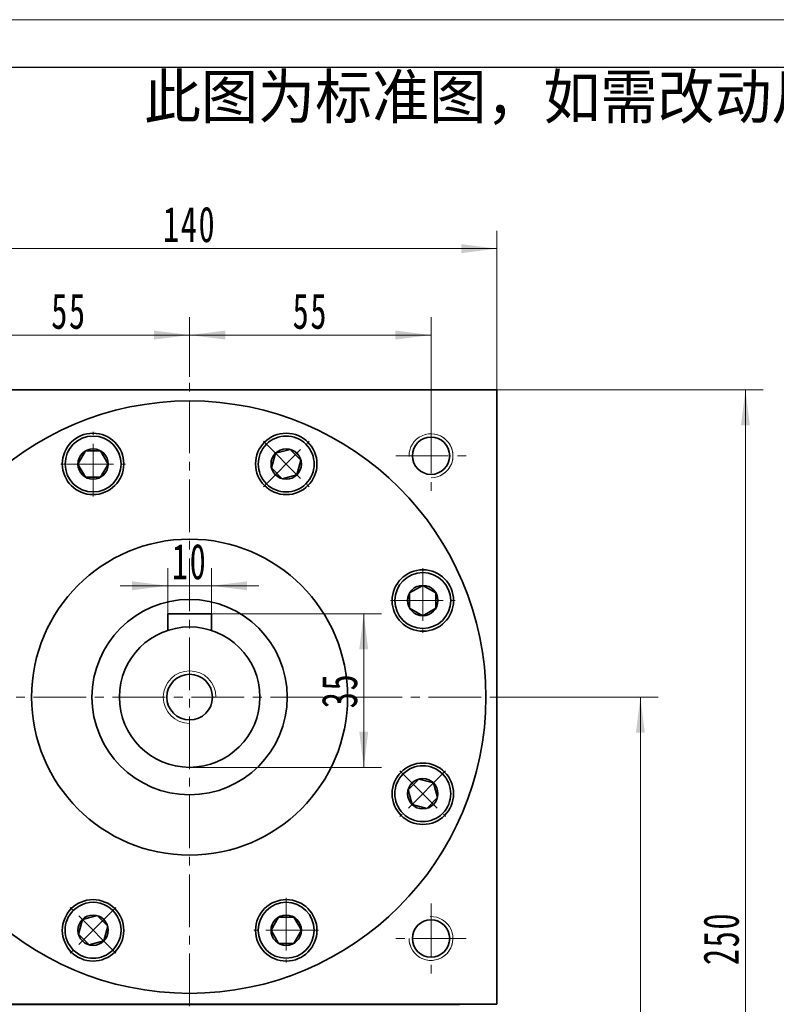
# Model space of a CAD drawing. Header units: millimetres. Extents: x 1481 to 2401, y 182 to 829.
# Tile 6 of 7: x 2071 to 2243, y 604 to 829. Entities that reach past the tile are written whole.
import ezdxf

# ---------------------------------------------------------------- set-up
doc = ezdxf.new("R2010")
doc.units = ezdxf.units.MM
doc.set_wipeout_variables(frame=1)
doc.linetypes.add('点画线', pattern=[18, 12, -2, 2, -2])
doc.layers.get('0').update_dxf_attribs({"lineweight": 35})
doc.layers.add('6文字层', color=3, linetype='Continuous')
for name, color, linetype, lineweight in [('中心线层', 1, '点画线', 18), ('图框_外框线', 7, 'Continuous', 18), ('尺寸线层', 3, 'Continuous', 18), ('粗实线', 7, 'Continuous', 50), ('粗实线层', 7, 'Continuous', 35)]:
    doc.layers.add(name, color=color, linetype=linetype, lineweight=lineweight)
doc.styles.add('标准', font='txt', dxfattribs={"width": 0.667})
doc.dimstyles.new('a4-1-1.5', dxfattribs={"dimtxt": 4.5, "dimasz": 4.5, "dimexe": 2.25, "dimexo": 0, "dimgap": 0.75, "dimtad": 1, "dimdec": 3, "dimdsep": 46, "dimtxsty": '标准', "dimblk": '_CAXARROW', "dimcen": 0, "dimdle": 6, "dimazin": 2, "dimtfac": 0.707107, "dimtdec": 3, "dimtix": 1, "dimtmove": 2, "dimatfit": 3, "dimfxl": 0, "dimfrac": 2, "dimtolj": 1, "dimtzin": 0, "dimarcsym": 0})

# ---------------------------------------------------------------- blocks, each defined once
blk = doc.blocks.new('*X13')
at = {"layer": '尺寸线层', "linetype": 'Continuous'}
for points in [[(2039.37, 776.59), (2047.47, 777.6), (2047.47, 775.57)], [(2179.37, 776.59), (2171.27, 777.6), (2171.27, 775.57)]]:
    blk.add_hatch(color=0, dxfattribs=at).paths.add_polyline_path(points, flags=0)
at = {"layer": '尺寸线层', "color": 0, "linetype": 'Continuous'}
for p, q in [((2039.37, 744.39), (2039.37, 780.64)), ((2179.37, 744.39), (2179.37, 780.64)), ((2039.37, 776.59), (2179.37, 776.59))]:
    blk.add_line(p, q, dxfattribs=at)
at = {"layer": '尺寸线层', "color": 0, "insert": (2109.37, 782.07), "char_height": 8.1, "width": 24.1458, "attachment_point": 5, "line_spacing_factor": 1.15057, "style": '标准'}
blk.add_mtext('\\T1.1;140', dxfattribs=at)
blk = doc.blocks.new('_CAXARROW')
blk.add_hatch(color=0).paths.add_polyline_path([(0, 0), (-1, 0.125), (-1, -0.125)], flags=0)
blk = doc.blocks.new('*X14')
at = {"layer": '尺寸线层', "linetype": 'Continuous'}
for points in [[(2054.37, 756.9), (2062.47, 755.88), (2062.47, 757.91)], [(2109.37, 756.9), (2101.27, 755.88), (2101.27, 757.91)]]:
    blk.add_hatch(color=0, dxfattribs=at).paths.add_polyline_path(points, flags=0)
at = {"layer": '尺寸线层', "color": 0, "linetype": 'Continuous'}
for p, q in [((2054.37, 737.39), (2054.37, 760.95)), ((2109.37, 747.39), (2109.37, 760.95)), ((2109.37, 756.9), (2054.37, 756.9))]:
    blk.add_line(p, q, dxfattribs=at)
at = {"layer": '尺寸线层', "color": 0, "insert": (2081.87, 762.31), "char_height": 8.1, "width": 16.2237, "attachment_point": 5, "line_spacing_factor": 1.15057, "style": '标准'}
blk.add_mtext('\\T1.1;55', dxfattribs=at)
blk = doc.blocks.new('*X15')
at = {"layer": '尺寸线层', "linetype": 'Continuous'}
for points in [[(2109.37, 756.9), (2117.47, 757.91), (2117.47, 755.88)], [(2164.37, 756.9), (2156.27, 757.91), (2156.27, 755.88)]]:
    blk.add_hatch(color=0, dxfattribs=at).paths.add_polyline_path(points, flags=0)
at = {"layer": '尺寸线层', "color": 0, "linetype": 'Continuous'}
for p, q in [((2109.37, 747.39), (2109.37, 760.95)), ((2164.37, 737.39), (2164.37, 760.95)), ((2109.37, 756.9), (2164.37, 756.9))]:
    blk.add_line(p, q, dxfattribs=at)
at = {"layer": '尺寸线层', "color": 0, "insert": (2136.87, 762.31), "char_height": 8.1, "width": 16.2237, "attachment_point": 5, "line_spacing_factor": 1.15057, "style": '标准'}
blk.add_mtext('\\T1.1;55', dxfattribs=at)
blk = doc.blocks.new('*X19')
at = {"layer": '尺寸线层', "linetype": 'Continuous'}
for points in [[(2212.08, 674.39), (2213.09, 666.29), (2211.06, 666.29)], [(2212.08, 494.39), (2213.09, 502.49), (2211.06, 502.49)]]:
    blk.add_hatch(color=0, dxfattribs=at).paths.add_polyline_path(points, flags=0)
at = {"layer": '尺寸线层', "color": 0, "linetype": 'Continuous'}
for p, q in [((2178.12, 674.39), (2216.13, 674.39)), ((2212.08, 674.39), (2212.08, 494.39)), ((2123.37, 494.39), (2216.13, 494.39))]:
    blk.add_line(p, q, dxfattribs=at)
at = {"layer": '尺寸线层', "color": 0, "insert": (2206.59, 584.39), "char_height": 8.1, "width": 24.1458, "attachment_point": 5, "rotation": 90, "line_spacing_factor": 1.15057, "style": '标准'}
blk.add_mtext('\\T1.1;180', dxfattribs=at)
blk = doc.blocks.new('*X20')
at = {"layer": '尺寸线层', "linetype": 'Continuous'}
for points in [[(2236.01, 744.39), (2234.99, 736.29), (2237.02, 736.29)], [(2236.01, 494.39), (2234.99, 502.49), (2237.02, 502.49)]]:
    blk.add_hatch(color=0, dxfattribs=at).paths.add_polyline_path(points, flags=0)
at = {"layer": '尺寸线层', "color": 0, "linetype": 'Continuous'}
for p, q in [((2179.37, 744.39), (2240.06, 744.39)), ((2236.01, 494.39), (2236.01, 744.39)), ((2123.37, 494.39), (2240.06, 494.39))]:
    blk.add_line(p, q, dxfattribs=at)
at = {"layer": '尺寸线层', "color": 0, "insert": (2230.52, 619.39), "char_height": 8.1, "width": 25.3482, "attachment_point": 5, "rotation": 90, "line_spacing_factor": 1.15057, "style": '标准'}
blk.add_mtext('\\T1.1;250', dxfattribs=at)
blk = doc.blocks.new('*X21')
at = {"layer": '中心线层', "linetype": '点画线', "lineweight": 18}
for p, q in [((0, -7.37), (0, 7.37)), ((-7.37, 0), (7.37, 0))]:
    blk.add_line(p, q, dxfattribs=at)
at = {"layer": '粗实线层'}
for p, q in [((-3.46, 0), (-1.73, 3)), ((-1.73, 3), (1.73, 3)), ((3.46, 0), (1.73, 3)), ((3.46, 0), (1.73, 3)), ((-3.46, 0), (-1.73, -3)), ((3.46, 0), (1.73, -3)), ((-1.73, -3), (1.73, -3))]:
    blk.add_line(p, q, dxfattribs=at)
blk.add_circle((0, 0), 3.46, dxfattribs=at)
for start, end in [(0, 180), (180, 360)]:
    blk.add_arc((0, 0), 6.37, start, end, dxfattribs=at)
blk = doc.blocks.new('*X29')
at = {"layer": '尺寸线层', "linetype": 'Continuous'}
for points in [[(2149.04, 693.39), (2150.05, 685.29), (2148.03, 685.29)], [(2149.04, 658.39), (2150.05, 666.49), (2148.03, 666.49)]]:
    blk.add_hatch(color=0, dxfattribs=at).paths.add_polyline_path(points, flags=0)
at = {"layer": '尺寸线层', "color": 0, "linetype": 'Continuous'}
for p, q in [((2114.37, 693.39), (2153.09, 693.39)), ((2149.04, 693.39), (2149.04, 658.39)), ((2109.37, 658.39), (2153.09, 658.39))]:
    blk.add_line(p, q, dxfattribs=at)
at = {"layer": '尺寸线层', "color": 0, "insert": (2143.56, 675.89), "char_height": 8.1, "width": 16.2155, "attachment_point": 5, "rotation": 90, "line_spacing_factor": 1.15057, "style": '标准'}
blk.add_mtext('\\T1.1;35', dxfattribs=at)
blk = doc.blocks.new('*X30')
at = {"layer": '尺寸线层', "linetype": 'Continuous'}
for points in [[(2104.37, 699.76), (2096.27, 698.75), (2096.27, 700.77)], [(2114.37, 699.76), (2122.47, 698.75), (2122.47, 700.77)]]:
    blk.add_hatch(color=0, dxfattribs=at).paths.add_polyline_path(points, flags=0)
at = {"layer": '尺寸线层', "color": 0, "linetype": 'Continuous'}
for p, q in [((2104.37, 693.39), (2104.37, 703.81)), ((2114.37, 693.39), (2114.37, 703.81)), ((2125.17, 699.76), (2093.57, 699.76))]:
    blk.add_line(p, q, dxfattribs=at)
at = {"layer": '尺寸线层', "color": 0, "insert": (2109.37, 705.24), "char_height": 8.1, "width": 16.2, "attachment_point": 5, "line_spacing_factor": 1.15057, "style": '标准'}
blk.add_mtext('\\T1.1;10', dxfattribs=at)
blk = doc.blocks.new('提示字样')
at = {"layer": '6文字层', "insert": (1.21, 11.52), "char_height": 10, "width": 317.6795, "attachment_point": 1}
blk.add_mtext('{\\C1;此图为标准图，如需改动尺寸请联系销售经理。}', dxfattribs=at)

msp = doc.modelspace()

# ---------------------------------------------------------------- linework, layer by layer
at = {"color": 7, "linetype": 'Continuous', "lineweight": 0}
for centre, start, end in [((2164.3672, 729.3892), 270, 105), ((2164.3672, 619.3892), 180, 15)]:
    msp.add_arc(centre, 5, start, end, dxfattribs=at)
at = {"layer": '中心线层'}
for p, q in [((2109.3672, 495.9997), (2109.3672, 747.3892)), ((2164.3672, 737.3892), (2164.3672, 721.3892)), ((2156.3672, 729.3892), (2172.3672, 729.3892)), ((2037.8012, 674.3892), (2178.1172, 674.3892)), ((2164.3672, 627.3892), (2164.3672, 611.3892)), ((2172.3672, 619.3892), (2156.3672, 619.3892))]:
    msp.add_line(p, q, dxfattribs=at)
at = {"layer": '粗实线', "color": 0, "lineweight": 40}
msp.add_line((2042.2352, 604.3892), (2170.8672, 604.3892), dxfattribs=at)
at = {"layer": '粗实线层'}
for p, q in [((2039.3672, 744.3892), (2179.3672, 744.3892)), ((2179.3672, 604.3892), (2179.3672, 744.3892)), ((2114.3672, 693.3892), (2104.3672, 693.3892)), ((2104.3672, 693.3892), (2104.3672, 689.5879)), ((2114.3672, 693.3892), (2114.3672, 689.5879))]:
    msp.add_line(p, q, dxfattribs=at)
msp.add_lwpolyline([(2179.3672, 604.3892), (2039.3672, 604.3892)], dxfattribs=at)
for centre, radius in [((2087.3539, 727.534), 7), ((2131.3805, 727.534), 7), ((2164.3672, 729.3892), 4.25), ((2109.3672, 674.3892), 36), ((2162.512, 696.4025), 7), ((2109.3672, 674.3892), 22.25), ((2109.3672, 674.3892), 16), ((2109.3672, 674.3892), 5.2), ((2162.512, 652.3759), 7), ((2087.3539, 621.2444), 7), ((2131.3805, 621.2444), 7), ((2164.3672, 619.3892), 4.25)]:
    msp.add_circle(centre, radius, dxfattribs=at)
at = {"layer": '粗实线层', "lineweight": 18}
for centre, radius, start, end in [((2164.3672, 729.3892), 5, 270, 181.923165), ((2109.3672, 674.3892), 6, 0, 270), ((2164.3672, 619.3892), 5, 180, 91.923165)]:
    msp.add_arc(centre, radius, start, end, dxfattribs=at)

# ---------------------------------------------------------------- block references
at = {"layer": '粗实线层'}
msp.add_blockref('提示字样', (2097.7458, 804.7013), dxfattribs=at)

# ---------------------------------------------------------------- dimensions: what is measured, and where the dimension line sits
at = {"layer": '尺寸线层'}
for base, p1, p2, picture, middle in [((2179.3672, 776.5852), (2039.3672, 744.3892), (2179.3672, 744.3892), '*X13', (2109.3672, 782.0685)), ((2054.3672, 756.8959), (2109.3672, 747.3892), (2054.3672, 737.3892), '*X14', (2081.8672, 762.3114)), ((2164.3672, 756.8959), (2109.3672, 747.3892), (2164.3672, 737.3892), '*X15', (2136.8672, 762.3114)), ((2104.3672, 699.758), (2114.3672, 693.3892), (2104.3672, 693.3892), '*X30', (2109.3672, 705.2413))]:
    dim = msp.add_linear_dim(base=base, p1=p1, p2=p2, dimstyle='a4-1-1.5', override={"dimsah": 1, "dimtfill": 1, "dimtzin": 0}, dxfattribs=at)
    dim.commit()
    dim.dimension.update_dxf_attribs({"geometry": picture, "text_midpoint": middle})
for base, p1, p2, angle, picture, middle in [((2236.0058, 744.3892), (2123.3743, 494.3892), (2179.3672, 744.3892), 90, '*X20', (2230.5225, 619.3892)), ((2149.0388, 658.3892), (2114.3672, 693.3892), (2109.3672, 658.3892), 270, '*X29', (2143.5554, 675.8892)), ((2212.0768, 494.3892), (2178.1172, 674.3892), (2123.3672, 494.3892), 270, '*X19', (2206.5935, 584.3892))]:
    dim = msp.add_linear_dim(base=base, p1=p1, p2=p2, angle=angle, dimstyle='a4-1-1.5', override={"dimsah": 1, "dimtfill": 1, "dimtzin": 0}, dxfattribs=at)
    dim.commit()
    dim.dimension.update_dxf_attribs({"geometry": picture, "text_midpoint": middle})

# ---------------------------------------------------------------- next in the draw order: wipeouts: each hides what was drawn before it
msp.add_wipeout([(2093.7279, 727.5123), (2093.7278, 727.5461), (2093.7275, 727.5799), (2093.7271, 727.6137), (2093.7265, 727.6475), (2093.7257, 727.6813), (2093.7247, 727.7151), (2093.7235, 727.7489), (2093.7221, 727.7827), (2093.7206, 727.8165), (2093.7189, 727.8502), (2093.717, 727.884), (2093.715, 727.9178), (2093.7127, 727.9515), (2093.7103, 727.9852), (2093.7077, 728.0189), (2093.7049, 728.0526), (2093.702, 728.0863), (2093.6988, 728.12), (2093.6955, 728.1536), (2093.692, 728.1873), (2093.6883, 728.2209), (2093.6845, 728.2545), (2093.6804, 728.2881), (2093.6762, 728.3216), (2093.6718, 728.3551), (2093.6673, 728.3886), (2093.6625, 728.4221), (2093.6576, 728.4556), (2093.6525, 728.489), (2093.6472, 728.5224), (2093.6472, 728.5224), (2093.5928, 728.8168), (2093.5245, 729.1084), (2093.4426, 729.3964), (2093.3473, 729.6802), (2093.2387, 729.9593), (2093.1171, 730.2329), (2092.9828, 730.5005), (2092.8361, 730.7615), (2092.6772, 731.0153), (2092.5066, 731.2614), (2092.3245, 731.4992), (2092.1315, 731.7281), (2091.928, 731.9477), (2091.7143, 732.1575), (2091.4911, 732.357), (2091.2587, 732.5458), (2091.0176, 732.7234), (2090.7685, 732.8895), (2090.5118, 733.0438), (2090.2482, 733.1857), (2089.9782, 733.3151), (2089.7024, 733.4317), (2089.4214, 733.5352), (2089.1359, 733.6253), (2088.8464, 733.702), (2088.5537, 733.7649), (2088.2583, 733.814), (2087.9609, 733.8491), (2087.6622, 733.8702), (2087.3629, 733.8773), (2087.3629, 733.8773), (2087.0636, 733.8702), (2086.7649, 733.8491), (2086.4675, 733.814), (2086.1721, 733.7649), (2085.8794, 733.702), (2085.5899, 733.6253), (2085.3044, 733.5352), (2085.0234, 733.4317), (2084.7476, 733.3151), (2084.4776, 733.1857), (2084.214, 733.0438), (2083.9573, 732.8895), (2083.7082, 732.7234), (2083.4671, 732.5458), (2083.2347, 732.357), (2083.0114, 732.1575), (2082.7978, 731.9477), (2082.5942, 731.7281), (2082.4013, 731.4992), (2082.2192, 731.2614), (2082.0486, 731.0153), (2081.8897, 730.7615), (2081.743, 730.5005), (2081.6087, 730.2329), (2081.4871, 729.9593), (2081.3785, 729.6802), (2081.2832, 729.3964), (2081.2013, 729.1084), (2081.133, 728.8168), (2081.0786, 728.5224), (2081.0786, 728.5224), (2081.0733, 728.489), (2081.0682, 728.4556), (2081.0633, 728.4221), (2081.0585, 728.3886), (2081.054, 728.3551), (2081.0496, 728.3216), (2081.0454, 728.2881), (2081.0413, 728.2545), (2081.0375, 728.2209), (2081.0338, 728.1873), (2081.0303, 728.1536), (2081.027, 728.12), (2081.0238, 728.0863), (2081.0209, 728.0526), (2081.0181, 728.0189), (2081.0155, 727.9852), (2081.0131, 727.9515), (2081.0108, 727.9178), (2081.0088, 727.884), (2081.0069, 727.8502), (2081.0052, 727.8165), (2081.0036, 727.7827), (2081.0023, 727.7489), (2081.0011, 727.7151), (2081.0001, 727.6813), (2080.9993, 727.6475), (2080.9987, 727.6137), (2080.9983, 727.5799), (2080.998, 727.5461), (2080.9979, 727.5123), (2080.9979, 727.5123), (2081.0066, 727.1791), (2081.0328, 726.8469), (2081.0763, 726.5166), (2081.137, 726.1889), (2081.2148, 725.8649), (2081.3094, 725.5454), (2081.4207, 725.2312), (2081.5482, 724.9234), (2081.6916, 724.6226), (2081.8506, 724.3298), (2082.0248, 724.0456), (2082.2135, 723.771), (2082.4164, 723.5066), (2082.6328, 723.2532), (2082.8622, 723.0115), (2083.1039, 722.7821), (2083.3573, 722.5657), (2083.6216, 722.3629), (2083.8963, 722.1741), (2084.1804, 722), (2084.4732, 721.841), (2084.774, 721.6975), (2085.0819, 721.57), (2085.396, 721.4588), (2085.7155, 721.3641), (2086.0395, 721.2863), (2086.3672, 721.2256), (2086.6976, 721.1821), (2087.0298, 721.156), (2087.3629, 721.1473), (2087.3629, 721.1473), (2087.696, 721.156), (2088.0282, 721.1821), (2088.3586, 721.2256), (2088.6863, 721.2863), (2089.0103, 721.3641), (2089.3298, 721.4588), (2089.6439, 721.57), (2089.9518, 721.6975), (2090.2525, 721.841), (2090.5454, 722), (2090.8295, 722.1741), (2091.1042, 722.3629), (2091.3685, 722.5657), (2091.6219, 722.7821), (2091.8636, 723.0115), (2092.093, 723.2532), (2092.3094, 723.5066), (2092.5123, 723.771), (2092.701, 724.0456), (2092.8751, 724.3298), (2093.0342, 724.6226), (2093.1776, 724.9234), (2093.3051, 725.2312), (2093.4164, 725.5454), (2093.511, 725.8649), (2093.5888, 726.1889), (2093.6495, 726.5166), (2093.693, 726.8469), (2093.7192, 727.1791)]).dxf.layer = '粗实线层'

# ---------------------------------------------------------------- next in the draw order: linework, layer by layer
at = {"layer": '粗实线层'}
msp.add_circle((2109.3672, 674.3892), 67.5, dxfattribs=at)

# ---------------------------------------------------------------- next in the draw order: block references
msp.add_blockref('*X21', (2087.3629, 727.5123), dxfattribs=at)

# ---------------------------------------------------------------- next in the draw order: wipeouts: each hides what was drawn before it
for points in [[(2135.8722, 723.0115), (2135.8961, 723.0355), (2135.9198, 723.0596), (2135.9434, 723.0838), (2135.9668, 723.1082), (2135.9902, 723.1327), (2136.0134, 723.1572), (2136.0364, 723.182), (2136.0594, 723.2068), (2136.0822, 723.2318), (2136.1049, 723.2569), (2136.1274, 723.2821), (2136.1498, 723.3074), (2136.1721, 723.3328), (2136.1942, 723.3584), (2136.2162, 723.3841), (2136.2381, 723.4099), (2136.2598, 723.4358), (2136.2814, 723.4618), (2136.3028, 723.488), (2136.3242, 723.5142), (2136.3453, 723.5406), (2136.3664, 723.5671), (2136.3872, 723.5937), (2136.408, 723.6204), (2136.4286, 723.6472), (2136.4491, 723.6741), (2136.4694, 723.7011), (2136.4896, 723.7283), (2136.5096, 723.7555), (2136.5295, 723.7828), (2136.5295, 723.7828), (2136.6992, 724.0296), (2136.8571, 724.284), (2137.0028, 724.5455), (2137.1361, 724.8136), (2137.2566, 725.0877), (2137.3642, 725.3672), (2137.4584, 725.6514), (2137.5392, 725.9397), (2137.6063, 726.2315), (2137.6596, 726.5262), (2137.6991, 726.823), (2137.7245, 727.1214), (2137.7358, 727.4206), (2137.7331, 727.72), (2137.7163, 728.0189), (2137.6854, 728.3168), (2137.6406, 728.6128), (2137.5819, 728.9065), (2137.5095, 729.197), (2137.4235, 729.4838), (2137.324, 729.7662), (2137.2114, 730.0437), (2137.0859, 730.3155), (2136.9478, 730.5812), (2136.7973, 730.84), (2136.6348, 731.0915), (2136.4606, 731.3351), (2136.2752, 731.5702), (2136.0789, 731.7963), (2135.8722, 732.013), (2135.8722, 732.013), (2135.6556, 732.2197), (2135.4294, 732.416), (2135.1943, 732.6014), (2134.9508, 732.7755), (2134.6993, 732.938), (2134.4404, 733.0885), (2134.1748, 733.2267), (2133.9029, 733.3522), (2133.6255, 733.4648), (2133.343, 733.5642), (2133.0562, 733.6502), (2132.7657, 733.7227), (2132.4721, 733.7814), (2132.176, 733.8262), (2131.8782, 733.8571), (2131.5792, 733.8739), (2131.2798, 733.8766), (2130.9806, 733.8652), (2130.6822, 733.8398), (2130.3854, 733.8004), (2130.0908, 733.7471), (2129.799, 733.6799), (2129.5106, 733.5992), (2129.2264, 733.5049), (2128.947, 733.3974), (2128.6729, 733.2769), (2128.4048, 733.1436), (2128.1432, 732.9978), (2127.8888, 732.8399), (2127.6421, 732.6702), (2127.6421, 732.6702), (2127.6147, 732.6504), (2127.5875, 732.6303), (2127.5604, 732.6101), (2127.5333, 732.5898), (2127.5064, 732.5694), (2127.4796, 732.5488), (2127.4529, 732.528), (2127.4263, 732.5071), (2127.3998, 732.4861), (2127.3735, 732.4649), (2127.3472, 732.4436), (2127.3211, 732.4222), (2127.295, 732.4006), (2127.2691, 732.3789), (2127.2433, 732.357), (2127.2176, 732.335), (2127.1921, 732.3129), (2127.1666, 732.2906), (2127.1413, 732.2682), (2127.1161, 732.2456), (2127.091, 732.223), (2127.066, 732.2002), (2127.0412, 732.1772), (2127.0165, 732.1541), (2126.9919, 732.1309), (2126.9674, 732.1076), (2126.9431, 732.0842), (2126.9188, 732.0606), (2126.8947, 732.0368), (2126.8708, 732.013), (2126.8708, 732.013), (2126.6414, 731.7713), (2126.425, 731.5179), (2126.2221, 731.2535), (2126.0334, 730.9789), (2125.8592, 730.6948), (2125.7002, 730.4019), (2125.5568, 730.1011), (2125.4293, 729.7933), (2125.318, 729.4792), (2125.2234, 729.1596), (2125.1456, 728.8356), (2125.0849, 728.508), (2125.0414, 728.1776), (2125.0152, 727.8454), (2125.0065, 727.5123), (2125.0152, 727.1791), (2125.0414, 726.8469), (2125.0849, 726.5166), (2125.1456, 726.1889), (2125.2234, 725.8649), (2125.318, 725.5454), (2125.4293, 725.2312), (2125.5568, 724.9234), (2125.7002, 724.6226), (2125.8592, 724.3298), (2126.0334, 724.0456), (2126.2221, 723.771), (2126.425, 723.5066), (2126.6414, 723.2532), (2126.8708, 723.0115), (2126.8708, 723.0115), (2127.1125, 722.7821), (2127.3659, 722.5657), (2127.6302, 722.3629), (2127.9049, 722.1741), (2128.189, 722), (2128.4818, 721.841), (2128.7826, 721.6975), (2129.0905, 721.57), (2129.4046, 721.4588), (2129.7241, 721.3641), (2130.0481, 721.2863), (2130.3758, 721.2256), (2130.7062, 721.1821), (2131.0384, 721.156), (2131.3715, 721.1473), (2131.7046, 721.156), (2132.0368, 721.1821), (2132.3672, 721.2256), (2132.6948, 721.2863), (2133.0189, 721.3641), (2133.3384, 721.4588), (2133.6525, 721.57), (2133.9604, 721.6975), (2134.2611, 721.841), (2134.554, 722), (2134.8381, 722.1741), (2135.1127, 722.3629), (2135.3771, 722.5657), (2135.6305, 722.7821)], [(2162.4903, 690.0285), (2162.5241, 690.0286), (2162.5579, 690.0288), (2162.5917, 690.0293), (2162.6255, 690.0299), (2162.6593, 690.0307), (2162.6931, 690.0317), (2162.7269, 690.0329), (2162.7607, 690.0342), (2162.7945, 690.0358), (2162.8283, 690.0375), (2162.862, 690.0393), (2162.8958, 690.0414), (2162.9295, 690.0437), (2162.9632, 690.0461), (2162.997, 690.0487), (2163.0307, 690.0515), (2163.0643, 690.0544), (2163.098, 690.0576), (2163.1317, 690.0609), (2163.1653, 690.0644), (2163.1989, 690.0681), (2163.2325, 690.0719), (2163.2661, 690.0759), (2163.2996, 690.0802), (2163.3332, 690.0845), (2163.3667, 690.0891), (2163.4001, 690.0939), (2163.4336, 690.0988), (2163.467, 690.1039), (2163.5004, 690.1092), (2163.5004, 690.1092), (2163.7949, 690.1636), (2164.0864, 690.2319), (2164.3744, 690.3137), (2164.6583, 690.4091), (2164.9373, 690.5177), (2165.2109, 690.6393), (2165.4785, 690.7736), (2165.7395, 690.9203), (2165.9934, 691.0792), (2166.2394, 691.2498), (2166.4772, 691.4318), (2166.7061, 691.6248), (2166.9257, 691.8284), (2167.1355, 692.042), (2167.335, 692.2653), (2167.5238, 692.4977), (2167.7014, 692.7388), (2167.8675, 692.9879), (2168.0218, 693.2445), (2168.1637, 693.5082), (2168.2932, 693.7782), (2168.4097, 694.054), (2168.5132, 694.335), (2168.6034, 694.6205), (2168.68, 694.91), (2168.7429, 695.2027), (2168.792, 695.4981), (2168.8271, 695.7955), (2168.8482, 696.0941), (2168.8553, 696.3935), (2168.8553, 696.3935), (2168.8482, 696.6928), (2168.8271, 696.9915), (2168.792, 697.2889), (2168.7429, 697.5842), (2168.68, 697.877), (2168.6034, 698.1665), (2168.5132, 698.452), (2168.4097, 698.733), (2168.2932, 699.0088), (2168.1637, 699.2788), (2168.0218, 699.5424), (2167.8675, 699.7991), (2167.7014, 700.0482), (2167.5238, 700.2892), (2167.335, 700.5217), (2167.1355, 700.7449), (2166.9257, 700.9586), (2166.7061, 701.1621), (2166.4772, 701.3551), (2166.2394, 701.5371), (2165.9934, 701.7078), (2165.7395, 701.8666), (2165.4785, 702.0134), (2165.2109, 702.1477), (2164.9373, 702.2693), (2164.6583, 702.3779), (2164.3744, 702.4732), (2164.0864, 702.5551), (2163.7949, 702.6234), (2163.5004, 702.6778), (2163.5004, 702.6778), (2163.467, 702.6831), (2163.4336, 702.6882), (2163.4001, 702.6931), (2163.3667, 702.6979), (2163.3332, 702.7024), (2163.2996, 702.7068), (2163.2661, 702.711), (2163.2325, 702.7151), (2163.1989, 702.7189), (2163.1653, 702.7226), (2163.1317, 702.7261), (2163.098, 702.7294), (2163.0643, 702.7325), (2163.0307, 702.7355), (2162.997, 702.7383), (2162.9632, 702.7409), (2162.9295, 702.7433), (2162.8958, 702.7456), (2162.862, 702.7476), (2162.8283, 702.7495), (2162.7945, 702.7512), (2162.7607, 702.7527), (2162.7269, 702.7541), (2162.6931, 702.7553), (2162.6593, 702.7562), (2162.6255, 702.757), (2162.5917, 702.7577), (2162.5579, 702.7581), (2162.5241, 702.7584), (2162.4903, 702.7585), (2162.4903, 702.7585), (2162.1571, 702.7498), (2161.8249, 702.7236), (2161.4946, 702.6801), (2161.1669, 702.6194), (2160.8429, 702.5416), (2160.5234, 702.447), (2160.2093, 702.3357), (2159.9014, 702.2082), (2159.6006, 702.0647), (2159.3078, 701.9057), (2159.0236, 701.7316), (2158.749, 701.5429), (2158.4846, 701.34), (2158.2313, 701.1236), (2157.9895, 700.8942), (2157.7602, 700.6525), (2157.5437, 700.3991), (2157.3409, 700.1347), (2157.1521, 699.8601), (2156.978, 699.576), (2156.819, 699.2831), (2156.6756, 698.9824), (2156.548, 698.6745), (2156.4368, 698.3604), (2156.3421, 698.0409), (2156.2644, 697.7168), (2156.2036, 697.3892), (2156.1601, 697.0588), (2156.134, 696.7266), (2156.1253, 696.3935), (2156.1253, 696.3935), (2156.134, 696.0604), (2156.1601, 695.7282), (2156.2036, 695.3978), (2156.2644, 695.0701), (2156.3421, 694.7461), (2156.4368, 694.4266), (2156.548, 694.1125), (2156.6756, 693.8046), (2156.819, 693.5038), (2156.978, 693.211), (2157.1521, 692.9269), (2157.3409, 692.6522), (2157.5437, 692.3879), (2157.7602, 692.1345), (2157.9895, 691.8927), (2158.2313, 691.6634), (2158.4846, 691.4469), (2158.749, 691.2441), (2159.0236, 691.0553), (2159.3078, 690.8812), (2159.6006, 690.7222), (2159.9014, 690.5788), (2160.2093, 690.4512), (2160.5234, 690.34), (2160.8429, 690.2454), (2161.1669, 690.1676), (2161.4946, 690.1068), (2161.8249, 690.0634), (2162.1571, 690.0372)], [(2157.9895, 647.8842), (2158.0135, 647.8603), (2158.0376, 647.8366), (2158.0618, 647.813), (2158.0862, 647.7895), (2158.1107, 647.7662), (2158.1353, 647.743), (2158.16, 647.7199), (2158.1848, 647.697), (2158.2098, 647.6742), (2158.2349, 647.6515), (2158.2601, 647.629), (2158.2854, 647.6066), (2158.3109, 647.5843), (2158.3364, 647.5622), (2158.3621, 647.5402), (2158.3879, 647.5183), (2158.4138, 647.4966), (2158.4398, 647.475), (2158.466, 647.4535), (2158.4922, 647.4322), (2158.5186, 647.4111), (2158.5451, 647.39), (2158.5717, 647.3691), (2158.5984, 647.3484), (2158.6252, 647.3278), (2158.6521, 647.3073), (2158.6791, 647.287), (2158.7063, 647.2668), (2158.7335, 647.2468), (2158.7609, 647.2269), (2158.7609, 647.2269), (2159.0076, 647.0572), (2159.262, 646.8993), (2159.5235, 646.7536), (2159.7917, 646.6203), (2160.0658, 646.4997), (2160.3452, 646.3922), (2160.6294, 646.298), (2160.9177, 646.2172), (2161.2096, 646.1501), (2161.5042, 646.0967), (2161.801, 646.0573), (2162.0994, 646.0319), (2162.3986, 646.0205), (2162.698, 646.0233), (2162.997, 646.0401), (2163.2948, 646.0709), (2163.5908, 646.1158), (2163.8845, 646.1745), (2164.175, 646.2469), (2164.4618, 646.3329), (2164.7442, 646.4323), (2165.0217, 646.5449), (2165.2935, 646.6704), (2165.5592, 646.8086), (2165.818, 646.9591), (2166.0695, 647.1216), (2166.3131, 647.2958), (2166.5482, 647.4812), (2166.7744, 647.6775), (2166.991, 647.8842), (2166.991, 647.8842), (2167.1977, 648.1008), (2167.394, 648.3269), (2167.5794, 648.562), (2167.7535, 648.8056), (2167.916, 649.0571), (2168.0665, 649.316), (2168.2047, 649.5816), (2168.3302, 649.8535), (2168.4428, 650.1309), (2168.5422, 650.4134), (2168.6283, 650.7002), (2168.7007, 650.9907), (2168.7594, 651.2843), (2168.8042, 651.5804), (2168.8351, 651.8782), (2168.8519, 652.1772), (2168.8546, 652.4766), (2168.8433, 652.7758), (2168.8178, 653.0741), (2168.7784, 653.371), (2168.7251, 653.6656), (2168.658, 653.9574), (2168.5772, 654.2457), (2168.4829, 654.5299), (2168.3754, 654.8094), (2168.2549, 655.0835), (2168.1216, 655.3516), (2167.9758, 655.6132), (2167.8179, 655.8676), (2167.6482, 656.1143), (2167.6482, 656.1143), (2167.6284, 656.1416), (2167.6083, 656.1689), (2167.5882, 656.196), (2167.5678, 656.2231), (2167.5474, 656.25), (2167.5268, 656.2768), (2167.506, 656.3035), (2167.4851, 656.3301), (2167.4641, 656.3566), (2167.4429, 656.3829), (2167.4216, 656.4092), (2167.4002, 656.4353), (2167.3786, 656.4614), (2167.3569, 656.4873), (2167.335, 656.5131), (2167.313, 656.5387), (2167.2909, 656.5643), (2167.2686, 656.5897), (2167.2462, 656.6151), (2167.2236, 656.6403), (2167.201, 656.6654), (2167.1782, 656.6903), (2167.1552, 656.7152), (2167.1322, 656.7399), (2167.109, 656.7645), (2167.0856, 656.789), (2167.0622, 656.8133), (2167.0386, 656.8375), (2167.0148, 656.8616), (2166.991, 656.8856), (2166.991, 656.8856), (2166.7493, 657.115), (2166.4959, 657.3314), (2166.2315, 657.5343), (2165.9569, 657.723), (2165.6728, 657.8971), (2165.3799, 658.0561), (2165.0791, 658.1996), (2164.7713, 658.3271), (2164.4572, 658.4384), (2164.1377, 658.533), (2163.8136, 658.6108), (2163.486, 658.6715), (2163.1556, 658.715), (2162.8234, 658.7412), (2162.4903, 658.7499), (2162.1571, 658.7412), (2161.8249, 658.715), (2161.4946, 658.6715), (2161.1669, 658.6108), (2160.8429, 658.533), (2160.5234, 658.4384), (2160.2093, 658.3271), (2159.9014, 658.1996), (2159.6006, 658.0561), (2159.3078, 657.8971), (2159.0236, 657.723), (2158.749, 657.5343), (2158.4846, 657.3314), (2158.2313, 657.115), (2157.9895, 656.8856), (2157.9895, 656.8856), (2157.7602, 656.6439), (2157.5437, 656.3905), (2157.3409, 656.1261), (2157.1521, 655.8515), (2156.978, 655.5674), (2156.819, 655.2745), (2156.6756, 654.9738), (2156.548, 654.6659), (2156.4368, 654.3518), (2156.3421, 654.0323), (2156.2644, 653.7082), (2156.2036, 653.3806), (2156.1601, 653.0502), (2156.134, 652.718), (2156.1253, 652.3849), (2156.134, 652.0518), (2156.1601, 651.7196), (2156.2036, 651.3892), (2156.2644, 651.0615), (2156.3421, 650.7375), (2156.4368, 650.418), (2156.548, 650.1039), (2156.6756, 649.796), (2156.819, 649.4952), (2156.978, 649.2024), (2157.1521, 648.9183), (2157.3409, 648.6436), (2157.5437, 648.3793), (2157.7602, 648.1259)], [(2082.8622, 625.7668), (2082.8383, 625.7429), (2082.8146, 625.7188), (2082.791, 625.6945), (2082.7675, 625.6702), (2082.7442, 625.6457), (2082.721, 625.6211), (2082.6979, 625.5964), (2082.675, 625.5716), (2082.6522, 625.5466), (2082.6295, 625.5215), (2082.607, 625.4963), (2082.5846, 625.471), (2082.5623, 625.4455), (2082.5402, 625.42), (2082.5182, 625.3943), (2082.4963, 625.3685), (2082.4746, 625.3426), (2082.453, 625.3166), (2082.4315, 625.2904), (2082.4102, 625.2642), (2082.3891, 625.2378), (2082.368, 625.2113), (2082.3471, 625.1847), (2082.3264, 625.158), (2082.3058, 625.1312), (2082.2853, 625.1043), (2082.265, 625.0773), (2082.2448, 625.0501), (2082.2248, 625.0229), (2082.2049, 624.9955), (2082.2049, 624.9955), (2082.0352, 624.7488), (2081.8773, 624.4944), (2081.7316, 624.2328), (2081.5983, 623.9647), (2081.4777, 623.6906), (2081.3702, 623.4112), (2081.276, 623.127), (2081.1952, 622.8386), (2081.1281, 622.5468), (2081.0747, 622.2522), (2081.0353, 621.9554), (2081.0099, 621.657), (2080.9986, 621.3578), (2081.0013, 621.0584), (2081.0181, 620.7594), (2081.0489, 620.4616), (2081.0938, 620.1655), (2081.1525, 619.8719), (2081.2249, 619.5814), (2081.3109, 619.2946), (2081.4103, 619.0121), (2081.5229, 618.7347), (2081.6485, 618.4628), (2081.7866, 618.1972), (2081.9371, 617.9383), (2082.0996, 617.6868), (2082.2738, 617.4433), (2082.4592, 617.2082), (2082.6555, 616.982), (2082.8622, 616.7654), (2082.8622, 616.7654), (2083.0788, 616.5587), (2083.3049, 616.3624), (2083.5401, 616.177), (2083.7836, 616.0028), (2084.0351, 615.8403), (2084.294, 615.6898), (2084.5596, 615.5517), (2084.8315, 615.4262), (2085.1089, 615.3136), (2085.3914, 615.2141), (2085.6782, 615.1281), (2085.9687, 615.0557), (2086.2623, 614.997), (2086.5584, 614.9522), (2086.8562, 614.9213), (2087.1552, 614.9045), (2087.4546, 614.9018), (2087.7538, 614.9131), (2088.0521, 614.9385), (2088.349, 614.978), (2088.6436, 615.0313), (2088.9354, 615.0984), (2089.2237, 615.1792), (2089.508, 615.2735), (2089.7874, 615.381), (2090.0615, 615.5015), (2090.3296, 615.6348), (2090.5912, 615.7806), (2090.8456, 615.9384), (2091.0923, 616.1081), (2091.0923, 616.1081), (2091.1197, 616.128), (2091.1469, 616.1481), (2091.174, 616.1682), (2091.2011, 616.1885), (2091.228, 616.209), (2091.2548, 616.2296), (2091.2815, 616.2504), (2091.3081, 616.2712), (2091.3346, 616.2923), (2091.3609, 616.3134), (2091.3872, 616.3348), (2091.4133, 616.3562), (2091.4394, 616.3778), (2091.4653, 616.3995), (2091.4911, 616.4214), (2091.5167, 616.4434), (2091.5423, 616.4655), (2091.5678, 616.4878), (2091.5931, 616.5102), (2091.6183, 616.5327), (2091.6434, 616.5554), (2091.6683, 616.5782), (2091.6932, 616.6012), (2091.7179, 616.6242), (2091.7425, 616.6474), (2091.767, 616.6708), (2091.7913, 616.6942), (2091.8156, 616.7178), (2091.8397, 616.7415), (2091.8636, 616.7654), (2091.8636, 616.7654), (2092.093, 617.0071), (2092.3094, 617.2605), (2092.5123, 617.5249), (2092.701, 617.7995), (2092.8751, 618.0836), (2093.0342, 618.3765), (2093.1776, 618.6772), (2093.3051, 618.9851), (2093.4164, 619.2992), (2093.511, 619.6187), (2093.5888, 619.9428), (2093.6495, 620.2704), (2093.693, 620.6008), (2093.7192, 620.933), (2093.7279, 621.2661), (2093.7192, 621.5992), (2093.693, 621.9314), (2093.6495, 622.2618), (2093.5888, 622.5895), (2093.511, 622.9135), (2093.4164, 623.233), (2093.3051, 623.5471), (2093.1776, 623.855), (2093.0342, 624.1558), (2092.8751, 624.4486), (2092.701, 624.7327), (2092.5123, 625.0074), (2092.3094, 625.2717), (2092.093, 625.5251), (2091.8636, 625.7668), (2091.8636, 625.7668), (2091.6219, 625.9962), (2091.3685, 626.2126), (2091.1042, 626.4155), (2090.8295, 626.6043), (2090.5454, 626.7784), (2090.2525, 626.9374), (2089.9518, 627.0808), (2089.6439, 627.2084), (2089.3298, 627.3196), (2089.0103, 627.4142), (2088.6863, 627.492), (2088.3586, 627.5527), (2088.0282, 627.5962), (2087.696, 627.6224), (2087.3629, 627.6311), (2087.0298, 627.6224), (2086.6976, 627.5962), (2086.3672, 627.5527), (2086.0395, 627.492), (2085.7155, 627.4142), (2085.396, 627.3196), (2085.0819, 627.2084), (2084.774, 627.0808), (2084.4732, 626.9374), (2084.1804, 626.7784), (2083.8963, 626.6043), (2083.6216, 626.4155), (2083.3573, 626.2126), (2083.1039, 625.9962)], [(2125.0065, 621.2661), (2125.0066, 621.2323), (2125.0069, 621.1985), (2125.0073, 621.1647), (2125.0079, 621.1309), (2125.0087, 621.0971), (2125.0097, 621.0633), (2125.0109, 621.0295), (2125.0122, 620.9957), (2125.0138, 620.9619), (2125.0155, 620.9281), (2125.0174, 620.8944), (2125.0194, 620.8606), (2125.0217, 620.8269), (2125.0241, 620.7931), (2125.0267, 620.7594), (2125.0295, 620.7257), (2125.0324, 620.692), (2125.0356, 620.6584), (2125.0389, 620.6247), (2125.0424, 620.5911), (2125.0461, 620.5575), (2125.0499, 620.5239), (2125.0539, 620.4903), (2125.0582, 620.4568), (2125.0625, 620.4232), (2125.0671, 620.3897), (2125.0719, 620.3562), (2125.0768, 620.3228), (2125.0819, 620.2894), (2125.0872, 620.256), (2125.0872, 620.256), (2125.1416, 619.9615), (2125.2099, 619.67), (2125.2918, 619.382), (2125.3871, 619.0981), (2125.4957, 618.8191), (2125.6173, 618.5454), (2125.7516, 618.2778), (2125.8983, 618.0168), (2126.0572, 617.763), (2126.2278, 617.517), (2126.4098, 617.2792), (2126.6028, 617.0503), (2126.8064, 616.8307), (2127.02, 616.6209), (2127.2433, 616.4214), (2127.4757, 616.2326), (2127.7168, 616.0549), (2127.9659, 615.8888), (2128.2226, 615.7346), (2128.4862, 615.5926), (2128.7562, 615.4632), (2129.032, 615.3467), (2129.313, 615.2432), (2129.5985, 615.153), (2129.888, 615.0764), (2130.1807, 615.0135), (2130.4761, 614.9644), (2130.7735, 614.9293), (2131.0721, 614.9082), (2131.3715, 614.9011), (2131.3715, 614.9011), (2131.6708, 614.9082), (2131.9695, 614.9293), (2132.2669, 614.9644), (2132.5623, 615.0135), (2132.855, 615.0764), (2133.1445, 615.153), (2133.43, 615.2432), (2133.711, 615.3467), (2133.9868, 615.4632), (2134.2568, 615.5926), (2134.5204, 615.7346), (2134.7771, 615.8888), (2135.0262, 616.0549), (2135.2672, 616.2326), (2135.4997, 616.4214), (2135.7229, 616.6209), (2135.9366, 616.8307), (2136.1401, 617.0503), (2136.3331, 617.2792), (2136.5151, 617.517), (2136.6858, 617.763), (2136.8446, 618.0168), (2136.9914, 618.2778), (2137.1257, 618.5454), (2137.2473, 618.8191), (2137.3559, 619.0981), (2137.4512, 619.382), (2137.5331, 619.67), (2137.6014, 619.9615), (2137.6558, 620.256), (2137.6558, 620.256), (2137.6611, 620.2894), (2137.6662, 620.3228), (2137.6711, 620.3562), (2137.6759, 620.3897), (2137.6804, 620.4232), (2137.6848, 620.4568), (2137.689, 620.4903), (2137.6931, 620.5239), (2137.6969, 620.5575), (2137.7006, 620.5911), (2137.7041, 620.6247), (2137.7074, 620.6584), (2137.7106, 620.692), (2137.7135, 620.7257), (2137.7163, 620.7594), (2137.7189, 620.7931), (2137.7213, 620.8269), (2137.7236, 620.8606), (2137.7256, 620.8944), (2137.7275, 620.9281), (2137.7292, 620.9619), (2137.7307, 620.9957), (2137.7321, 621.0295), (2137.7333, 621.0633), (2137.7342, 621.0971), (2137.7351, 621.1309), (2137.7357, 621.1647), (2137.7361, 621.1985), (2137.7364, 621.2323), (2137.7365, 621.2661), (2137.7365, 621.2661), (2137.7278, 621.5992), (2137.7016, 621.9314), (2137.6581, 622.2618), (2137.5974, 622.5895), (2137.5196, 622.9135), (2137.425, 623.233), (2137.3137, 623.5471), (2137.1862, 623.855), (2137.0427, 624.1558), (2136.8837, 624.4486), (2136.7096, 624.7327), (2136.5209, 625.0074), (2136.318, 625.2717), (2136.1016, 625.5251), (2135.8722, 625.7668), (2135.6305, 625.9962), (2135.3771, 626.2126), (2135.1127, 626.4155), (2134.8381, 626.6043), (2134.554, 626.7784), (2134.2611, 626.9374), (2133.9604, 627.0808), (2133.6525, 627.2084), (2133.3384, 627.3196), (2133.0189, 627.4142), (2132.6948, 627.492), (2132.3672, 627.5527), (2132.0368, 627.5962), (2131.7046, 627.6224), (2131.3715, 627.6311), (2131.3715, 627.6311), (2131.0384, 627.6224), (2130.7062, 627.5962), (2130.3758, 627.5527), (2130.0481, 627.492), (2129.7241, 627.4142), (2129.4046, 627.3196), (2129.0905, 627.2084), (2128.7826, 627.0808), (2128.4818, 626.9374), (2128.189, 626.7784), (2127.9049, 626.6043), (2127.6302, 626.4155), (2127.3659, 626.2126), (2127.1125, 625.9962), (2126.8708, 625.7668), (2126.6414, 625.5251), (2126.425, 625.2717), (2126.2221, 625.0074), (2126.0334, 624.7327), (2125.8592, 624.4486), (2125.7002, 624.1558), (2125.5568, 623.855), (2125.4293, 623.5471), (2125.318, 623.233), (2125.2234, 622.9135), (2125.1456, 622.5895), (2125.0849, 622.2618), (2125.0414, 621.9314), (2125.0152, 621.5992)]]:
    msp.add_wipeout(points).dxf.layer = '粗实线层'

# ---------------------------------------------------------------- next in the draw order: linework, layer by layer
at = {"layer": '图框_外框线', "color": 3}
msp.add_lwpolyline([(1486.1963, 181.8651), (2401.0042, 181.8651), (2401.0042, 828.765), (1486.1963, 828.765)], close=True, dxfattribs=at)
at = {"layer": '图框_外框线', "color": 3, "lineweight": 25}
msp.add_lwpolyline([(1540.6492, 192.7557), (2390.1136, 192.7557), (2390.1136, 817.8745), (1540.6492, 817.8745)], close=True, dxfattribs=at)

# ---------------------------------------------------------------- next in the draw order: block references
at = {"layer": '粗实线层'}
for p, rotation in [((2131.3715, 727.5123), 315.0000000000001), ((2162.4903, 696.3935), 270), ((2162.4903, 652.3849), 225.0000000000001), ((2087.3629, 621.2661), 135.0000000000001), ((2131.3715, 621.2661), 180)]:
    msp.add_blockref('*X21', p, dxfattribs=dict(at, rotation=rotation))

doc.saveas('drawing.dxf')
